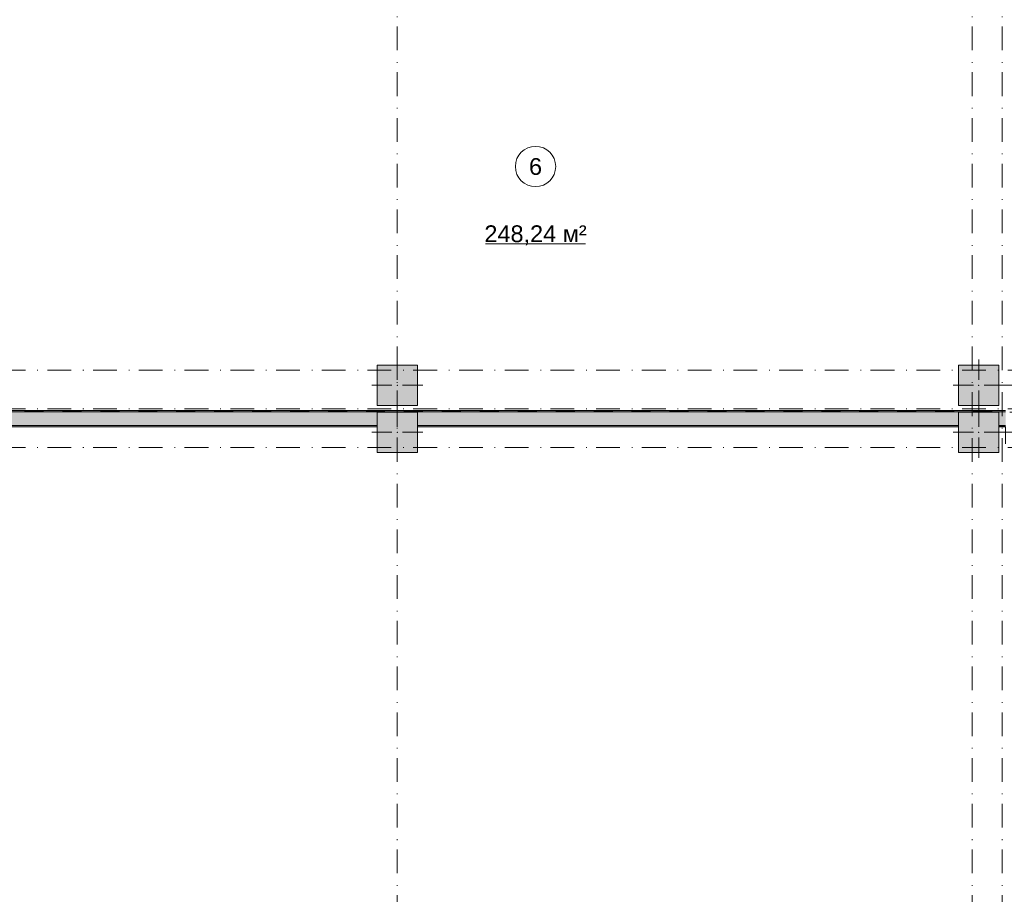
# Model space of a CAD drawing. Header units: millimetres. Extents: x 0 to 1184, y 0 to 836.
# Tile 31 of 66: x 475 to 622, y 287 to 417. Entities that reach past the tile are written whole.
import ezdxf
from ezdxf.xclip import XClip

# ---------------------------------------------------------------- set-up
doc = ezdxf.new("R2010")
doc.units = ezdxf.units.MM
doc.header["$MEASUREMENT"] = 0
doc.header["$XCLIPFRAME"] = 0
doc.linetypes.add('Штриховая', pattern=[5.644444, 2.822222, -2.822222])
doc.linetypes.add('Штрихпунктирная', pattern=[6.702778, 3.527778, -1.763889, 0, -1.411111])
for name, color, linetype in [('Конструктив - Колонны', 7, 'Continuous'), ('Конструктив - Стены Блок 200 нов', 7, 'Continuous'), ('Элемент Модели - Зона', 7, 'Continuous'), ('Элемент Модели - Оси', 7, 'Continuous')]:
    doc.layers.add(name, color=color, linetype=linetype)
doc.styles.add('СГЕНЕРИР_СТИЛЬ_3', font='txt')

# ---------------------------------------------------------------- blocks, each defined once
blk = doc.blocks.new('Чертеж_4_4', base_point=(-278.48, 89.56))
at = {"layer": 'Конструктив - Колонны', "linetype": 'Continuous', "lineweight": 0, "true_color": 0x000000}
for points in [[(528.52, 360.06), (534.52, 360.06), (534.52, 366.06), (528.52, 366.06)], [(615.02, 360.06), (621.02, 360.06), (621.02, 366.06), (615.02, 366.06)], [(528.52, 353.06), (534.52, 353.06), (534.52, 359.06), (528.52, 359.06)], [(615.02, 353.06), (621.02, 353.06), (621.02, 359.06), (615.02, 359.06)]]:
    blk.add_hatch(color=18, dxfattribs=at).paths.add_polyline_path(points)
at = {"layer": 'Конструктив - Стены Блок 200 нов', "linetype": 'Continuous', "lineweight": 0, "true_color": 0x000000}
for points in [[(622.02, 359.27), (438.72, 359.27), (438.72, 359.07), (622.02, 359.07)], [(622.02, 359.07), (438.72, 359.07), (444.52, 359.06), (444.52, 357.07), (528.52, 357.07), (528.52, 359.06), (534.52, 359.06), (534.52, 357.07), (615.02, 357.07), (615.02, 359.06), (621.02, 359.06), (621.02, 357.07), (622.02, 357.07)], [(444.57, 356.87), (528.52, 356.87), (528.52, 357.07), (444.57, 357.07)], [(534.52, 356.87), (615.02, 356.87), (615.02, 357.07), (534.52, 357.07)], [(621.02, 356.87), (622.02, 356.87), (622.02, 357.07), (621.02, 357.07)]]:
    blk.add_hatch(color=18, dxfattribs=at).paths.add_polyline_path(points)
at = {"layer": 'Конструктив - Колонны', "color": 251, "linetype": 'Continuous', "lineweight": 5, "true_color": 0x575757}
for p, q in [((531.52, 363.86), (531.52, 366.86)), ((618.02, 363.86), (618.02, 366.86)), ((530.72, 363.06), (527.72, 363.06)), ((531.52, 362.26), (531.52, 359.26)), ((532.32, 363.06), (535.32, 363.06)), ((617.22, 363.06), (614.22, 363.06)), ((618.02, 362.26), (618.02, 359.26)), ((618.82, 363.06), (621.82, 363.06)), ((624.22, 363.06), (621.22, 363.06)), ((531.52, 356.86), (531.52, 359.86)), ((618.02, 356.86), (618.02, 359.86)), ((530.72, 356.06), (527.72, 356.06)), ((532.32, 356.06), (535.32, 356.06)), ((617.22, 356.06), (614.22, 356.06)), ((618.82, 356.06), (621.82, 356.06)), ((624.22, 356.06), (621.22, 356.06)), ((531.52, 355.26), (531.52, 352.26)), ((618.02, 355.26), (618.02, 352.26))]:
    blk.add_line(p, q, dxfattribs=at)
at = {"layer": 'Конструктив - Колонны', "color": 251, "linetype": 'Continuous', "lineweight": 15, "true_color": 0x575757, "flags": 128}
for points in [[(528.52, 360.06), (534.52, 360.06), (534.52, 366.06), (528.52, 366.06)], [(615.02, 360.06), (621.02, 360.06), (621.02, 366.06), (615.02, 366.06)], [(528.52, 353.06), (534.52, 353.06), (534.52, 359.06), (528.52, 359.06)], [(615.02, 353.06), (621.02, 353.06), (621.02, 359.06), (615.02, 359.06)]]:
    blk.add_lwpolyline(points, close=True, dxfattribs=at)
at = {"layer": 'Конструктив - Колонны', "color": 251, "linetype": 'Continuous', "lineweight": 5, "true_color": 0x575757}
for p in [(531.52, 363.06), (618.02, 363.06), (531.52, 356.06), (618.02, 356.06)]:
    blk.add_point(p, dxfattribs=at)
at = {"layer": 'Конструктив - Стены Блок 200 нов', "color": 251, "linetype": 'Continuous', "lineweight": 20, "true_color": 0x575757}
for p, q in [((622.02, 359.07), (438.72, 359.07)), ((444.57, 357.07), (528.52, 357.07)), ((534.52, 357.07), (615.02, 357.07)), ((621.02, 357.07), (622.02, 357.07))]:
    blk.add_line(p, q, dxfattribs=at)
at = {"layer": 'Конструктив - Стены Блок 200 нов', "color": 251, "linetype": 'Continuous', "lineweight": 20, "true_color": 0x575757, "flags": 128}
for points in [[(622.02, 359.27), (438.72, 359.27)], [(444.57, 356.87), (528.52, 356.87)], [(534.52, 356.87), (615.02, 356.87)], [(621.02, 356.87), (622.02, 356.87)]]:
    blk.add_lwpolyline(points, dxfattribs=at)
at = {"layer": 'Элемент Модели - Зона', "color": 7, "linetype": 'Continuous', "lineweight": 15}
blk.add_line((544.64, 384.07), (559.54, 384.07), dxfattribs=at)
at = {"layer": 'Элемент Модели - Зона', "color": 7, "linetype": 'Штриховая', "lineweight": 15, "flags": 128}
for points in [[(438.52, 450.36), (401.97, 450.36), (401.97, 399.65), (438.52, 363.1), (438.52, 366.06), (444.52, 366.06), (444.52, 360.06), (444.72, 360.06), (444.72, 359.26), (622.02, 359.26), (622.02, 359.06), (628.02, 359.06), (628.02, 359.26), (665.32, 359.26), (665.32, 410.06), (712.32, 410.06), (712.32, 446.56), (708.52, 446.56), (708.52, 450.36), (628.02, 450.36), (628.02, 446.56), (622.02, 446.56), (622.02, 450.36), (621.02, 450.36), (621.02, 446.56), (615.02, 446.56), (615.02, 450.36), (534.52, 450.36), (534.52, 446.56), (528.52, 446.56), (528.52, 450.36), (444.52, 450.36), (444.52, 446.56), (438.52, 446.56)], [(528.52, 360.06), (528.52, 366.06), (534.52, 366.06), (534.52, 360.06)], [(615.02, 366.06), (621.02, 366.06), (621.02, 360.06), (615.02, 360.06)], [(401.97, 319.4), (401.97, 272.56), (534.52, 272.56), (534.52, 182.56), (708.52, 182.56), (712.32, 182.56), (712.32, 266.56), (708.52, 266.56), (708.52, 272.56), (712.32, 272.56), (712.32, 309.06), (665.32, 309.06), (665.32, 333.76), (626.92, 333.76), (626.92, 353.06), (622.02, 353.06), (622.02, 356.86), (621.02, 356.86), (621.02, 353.06), (615.02, 353.06), (615.02, 356.86), (534.52, 356.86), (534.52, 353.06), (528.52, 353.06), (528.52, 356.86), (444.52, 356.86), (444.52, 353.06), (438.52, 353.06), (438.52, 355.95)]]:
    blk.add_lwpolyline(points, close=True, dxfattribs=at)
at = {"layer": 'Элемент Модели - Зона', "color": 7, "linetype": 'Continuous', "lineweight": 15, "flags": 128}
blk.add_lwpolyline([(555.09, 395.6, 1), (549.09, 395.6, 1)], format="xyb", close=True, dxfattribs=at)
at = {"layer": 'Элемент Модели - Оси', "color": 7, "linetype": 'Штрихпунктирная', "lineweight": 15}
for p, q in [((531.52, 831.39), (531.52, 166.93)), ((617.02, 831.39), (617.02, 166.93)), ((621.52, 831.39), (621.52, 166.93)), ((71.32, 365.31), (1182.02, 365.31)), ((71.32, 359.56), (1182.02, 359.56)), ((71.32, 353.81), (1182.02, 353.81))]:
    blk.add_line(p, q, dxfattribs=at)
at = {"layer": 'Элемент Модели - Зона', "color": 7, "linetype": 'Continuous', "lineweight": 15, "char_height": 2.5, "attachment_point": 5, "style": 'СГЕНЕРИР_СТИЛЬ_3'}
for s, insert in [('\\A1;{\\pqc;\\fArial|b0|i0|c204|p38;6}', (552.09, 395.58)), ('\\A1;{\\pqc;\\fArial|b0|i0|c204|p38;248,24 м²}', (552.09, 385.36))]:
    blk.add_mtext(s, dxfattribs=dict(at, insert=insert))

msp = doc.modelspace()

# ---------------------------------------------------------------- block references
at = {"color": 161, "linetype": 'Continuous', "lineweight": 40, "true_color": 0x83aefe}
ref = msp.add_blockref('Чертеж_4_4', (-278.48, 89.56), dxfattribs=at)
XClip(ref).set_block_clipping_path([(71.3162990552, 166.9277917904), (1182.0208577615, 831.3911731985)])

doc.saveas('drawing.dxf')
